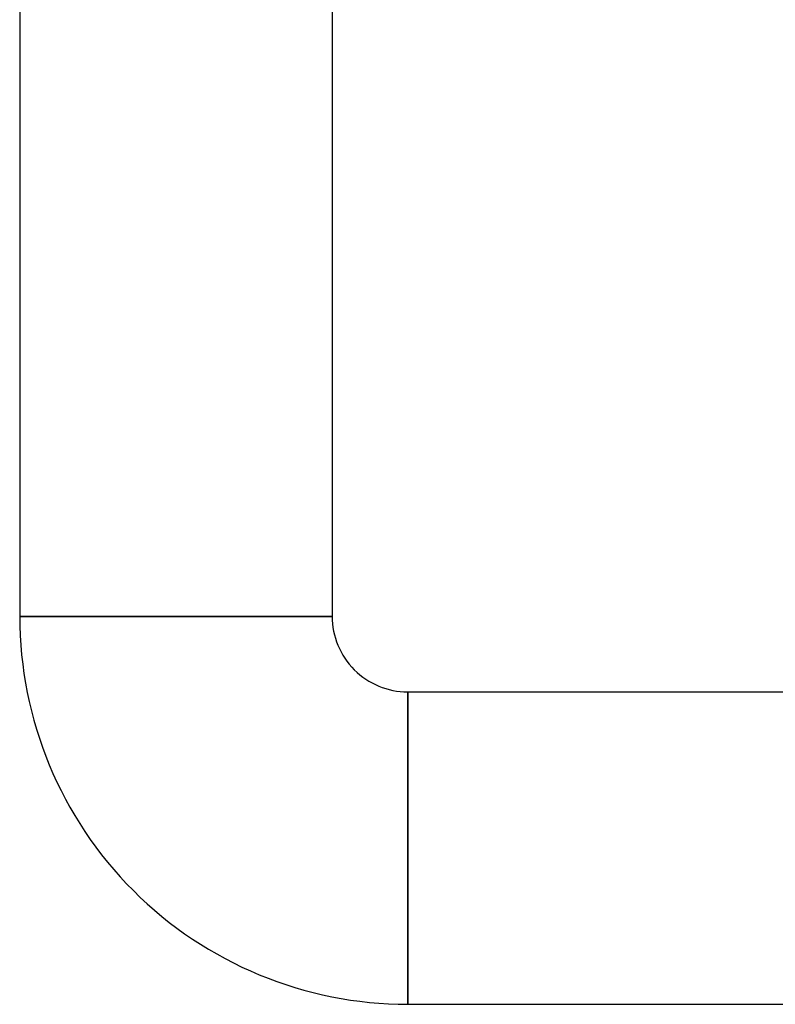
# Model space of a CAD drawing. Header units: millimetres. Extents: x 226749 to 325316, y -44191 to 40236.
# Tile 105 of 164: x 294133 to 294214, y 11994 to 12101. Entities that reach past the tile are written whole.
import ezdxf

# ---------------------------------------------------------------- set-up
doc = ezdxf.new("R2010")
doc.units = ezdxf.units.MM
doc.header["$LTSCALE"] = 100
doc.layers.add('K_URZĄDZENIA', color=4, linetype='Continuous')

# ---------------------------------------------------------------- blocks, each defined once
blk = doc.blocks.new('ZBIORNIK_RZUT')
at = {"layer": 'K_URZĄDZENIA'}
for p, q in [((150145.99, 96569.56), (150145.99, 97313.43)), ((150179.69, 96569.56), (150179.69, 97313.43)), ((150179.69, 96569.56), (150145.99, 96569.56)), ((150145.99, 96569.56), (150179.69, 96569.56)), ((150051.35, 96561.41), (150137.84, 96561.41)), ((150137.84, 96527.71), (150137.84, 96561.41)), ((150137.84, 96561.41), (150137.84, 96527.71)), ((150041.17, 96527.71), (150137.84, 96527.71))]:
    blk.add_line(p, q, dxfattribs=at)
for radius in [41.85, 8.15]:
    blk.add_arc((150137.84, 96569.56), radius, 270, 0, dxfattribs=at)

msp = doc.modelspace()

# ---------------------------------------------------------------- block references
at = {"layer": 'K_URZĄDZENIA', "rotation": 270}
msp.add_blockref('ZBIORNIK_RZUT', (197605, 162174.1), dxfattribs=at)

doc.saveas('drawing.dxf')
